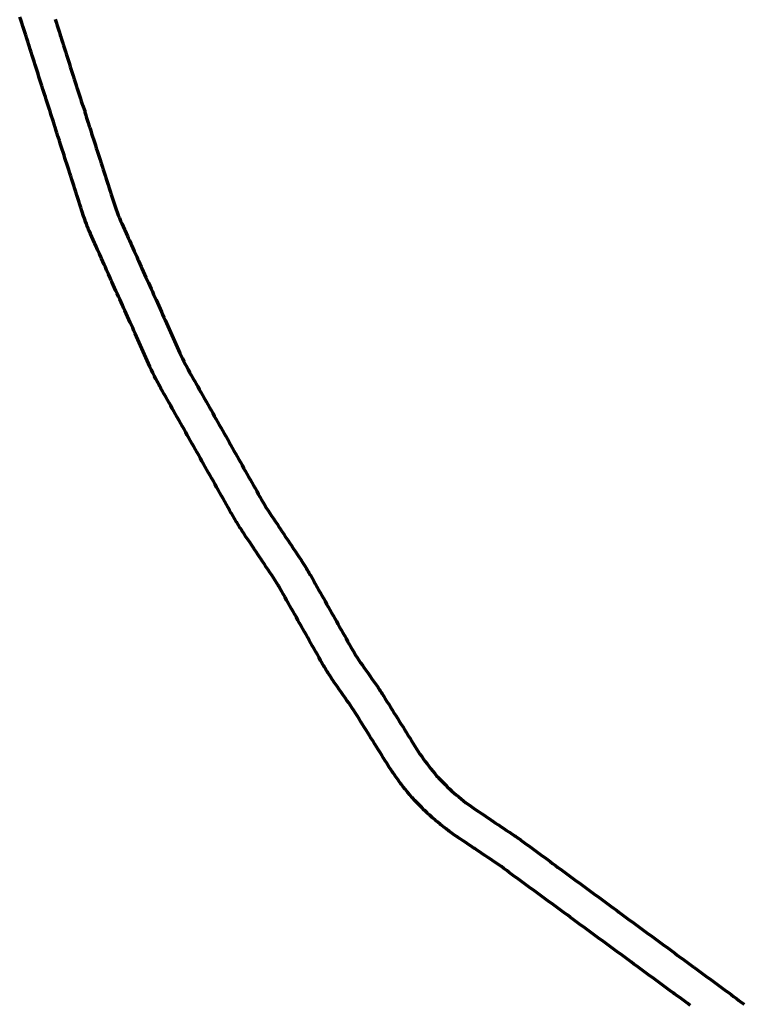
# Model space of a CAD drawing. Header units: metres. Extents: x 98902 to 136161, y 449037 to 499677.
# Tile 38 of 200: x 112054 to 113377, y 474357 to 476155. Entities that reach past the tile are written whole.
import ezdxf

# ---------------------------------------------------------------- set-up
doc = ezdxf.new("R2010")
doc.units = ezdxf.units.M
doc.layers.add('B-WE-OG-INFO_EIS VOORZORGSMAATREGEL-GV', color=7, linetype='Continuous', lineweight=70, true_color=0xfa194b)

msp = doc.modelspace()

# ---------------------------------------------------------------- linework, layer by layer
at = {"layer": 'B-WE-OG-INFO_EIS VOORZORGSMAATREGEL-GV', "flags": 128}
for points in [[(113278.2, 474354.8), (113273.4, 474358.4), (113268.6, 474362), (113268.6, 474362), (113263.7, 474365.5), (113263.7, 474365.5), (113263.7, 474365.5), (113258.9, 474369.1), (113254, 474372.6), (113249.2, 474376.2), (113248, 474377.1), (113243.2, 474380.6), (113243.2, 474380.6), (113238.3, 474384.2), (113233.5, 474387.8), (113228.6, 474391.3), (113223.8, 474394.9), (113223.8, 474394.9), (113219, 474398.4), (113218.9, 474398.4), (113214.1, 474402), (113214.1, 474402), (113214.1, 474402), (113209.3, 474405.6), (113204.4, 474409.1), (113199.6, 474412.7), (113199.6, 474412.7), (113194.8, 474416.2), (113194.8, 474416.2), (113189.9, 474419.8), (113189.9, 474419.8), (113185.1, 474423.3), (113185.1, 474423.4), (113180.2, 474426.9), (113175.4, 474430.5), (113170.6, 474434), (113165.7, 474437.6), (113160.9, 474441.1), (113156, 474444.7), (113156, 474444.7), (113151.2, 474448.3), (113151.2, 474448.3), (113146.4, 474451.8), (113141.5, 474455.4), (113136.7, 474458.9), (113131.8, 474462.5), (113127, 474466.1), (113127, 474466.1), (113127, 474466.1), (113122.2, 474469.6), (113122.2, 474469.6), (113117.3, 474473.2), (113117.3, 474473.2), (113112.5, 474476.7), (113107.6, 474480.3), (113107.6, 474480.3), (113102.8, 474483.8), (113102.8, 474483.8), (113098, 474487.4), (113098, 474487.4), (113093.1, 474491), (113088.3, 474494.5), (113083.4, 474498.1), (113078.6, 474501.6), (113073.8, 474505.2), (113068.9, 474508.8), (113068.9, 474508.8), (113064.1, 474512.3), (113059.2, 474515.9), (113054.4, 474519.4), (113049.6, 474523), (113044.7, 474526.6), (113039.9, 474530.1), (113039.9, 474530.1), (113035, 474533.7), (113035, 474533.7), (113035, 474533.7), (113030.2, 474537.2), (113030.2, 474537.2), (113025.4, 474540.8), (113025.4, 474540.8), (113020.5, 474544.3), (113015.7, 474547.9), (113010.8, 474551.5), (113010.8, 474551.5), (113006, 474555), (113006, 474555), (113006, 474555), (113001.2, 474558.6), (113001.2, 474558.6), (112996.3, 474562.1), (112991.5, 474565.7), (112986.6, 474569.3), (112981.8, 474572.8), (112981.8, 474572.8), (112977, 474576.4), (112976.9, 474576.4), (112972.1, 474579.9), (112967.3, 474583.5), (112962.4, 474587.1), (112957.6, 474590.6), (112952.7, 474594.2), (112952.7, 474594.2), (112952.7, 474594.2), (112947.9, 474597.7), (112947.9, 474597.7), (112943.1, 474601.3), (112943.1, 474601.3), (112943.1, 474601.3), (112938.2, 474604.9), (112938.1, 474604.9), (112938, 474605), (112933.4, 474608.4), (112929, 474611.6), (112924.5, 474614.7), (112919.7, 474617.9), (112919.7, 474617.9), (112914.7, 474621.2), (112909.7, 474624.6), (112904.7, 474627.9), (112904.7, 474627.9), (112899.7, 474631.2), (112894.7, 474634.6), (112889.7, 474637.9), (112889.7, 474637.9), (112884.8, 474641.2), (112884.7, 474641.3), (112884.7, 474641.3), (112883.4, 474642.1), (112883.4, 474642.1), (112883.4, 474642.2), (112878.4, 474645.5), (112873.4, 474648.9), (112868.4, 474652.2), (112863.4, 474655.6), (112863.4, 474655.6), (112858.4, 474659), (112853.4, 474662.3), (112853.2, 474662.5), (112853, 474662.6), (112848.1, 474666), (112848.1, 474666), (112848.1, 474666), (112843.1, 474669.5), (112843, 474669.6), (112842.8, 474669.7), (112837.9, 474673.2), (112837.6, 474673.5), (112837.2, 474673.8), (112832.4, 474677.4), (112827.6, 474681.1), (112827.5, 474681.2), (112827.3, 474681.3), (112822.6, 474685), (112822.2, 474685.4), (112821.8, 474685.6), (112817.2, 474689.5), (112812.6, 474693.3), (112812.5, 474693.4), (112812.4, 474693.5), (112807.8, 474697.4), (112807.5, 474697.8), (112807, 474698.1), (112802.6, 474702.2), (112798.1, 474706.2), (112797.8, 474706.7), (112797.3, 474707), (112793, 474711.3), (112792.8, 474711.5), (112792.5, 474711.7), (112788.3, 474716.1), (112784.1, 474720.4), (112784.1, 474720.4), (112780, 474724.7), (112780, 474724.7), (112775.8, 474729), (112775.8, 474729), (112775.7, 474729.1), (112771.6, 474733.4), (112771.1, 474734.1), (112770.3, 474734.7), (112766.4, 474739.3), (112766.4, 474739.3), (112762.5, 474743.9), (112762.4, 474744.1), (112762.1, 474744.3), (112758.3, 474749), (112758.1, 474749.3), (112757.9, 474749.5), (112754.2, 474754.2), (112750.4, 474759), (112750.3, 474759.2), (112750.1, 474759.4), (112746.5, 474764.2), (112746.3, 474764.6), (112746, 474764.9), (112742.5, 474769.8), (112742.5, 474769.8), (112739, 474774.7), (112738.9, 474774.9), (112738.7, 474775.1), (112735.3, 474780), (112735.1, 474780.4), (112734.9, 474780.7), (112731.6, 474785.7), (112728.3, 474790.8), (112728.2, 474791), (112728, 474791.2), (112724.8, 474796.3), (112724.8, 474796.3), (112724.8, 474796.4), (112721.6, 474801.5), (112718.4, 474806.6), (112715.2, 474811.7), (112712, 474816.8), (112708.8, 474821.9), (112705.6, 474827), (112702.4, 474832.1), (112699.3, 474837.2), (112696.1, 474842.3), (112692.9, 474847.5), (112689.7, 474852.6), (112686.5, 474857.7), (112683.3, 474862.8), (112680.1, 474867.9), (112676.9, 474873), (112673.8, 474878.1), (112673.7, 474878.1), (112670.6, 474883.2), (112670.6, 474883.2), (112667.4, 474888.3), (112667.4, 474888.3), (112664.3, 474893.2), (112661.3, 474897.9), (112658.2, 474902.6), (112655, 474907.2), (112651.6, 474911.9), (112648.2, 474916.8), (112644.7, 474921.7), (112644.7, 474921.7), (112641.2, 474926.7), (112641.2, 474926.7), (112637.7, 474931.6), (112637.7, 474931.6), (112634.3, 474936.5), (112630.8, 474941.4), (112630.7, 474941.5), (112630.6, 474941.6), (112627.2, 474946.6), (112627.1, 474946.8), (112627, 474946.9), (112623.6, 474951.9), (112623.5, 474952.1), (112623.4, 474952.2), (112620.1, 474957.3), (112620, 474957.5), (112619.8, 474957.7), (112616.6, 474962.7), (112616.5, 474963), (112616.3, 474963.2), (112613.2, 474968.3), (112613.1, 474968.5), (112613, 474968.7), (112609.9, 474973.9), (112609.8, 474974), (112609.7, 474974.2), (112606.7, 474979.4), (112606.7, 474979.5), (112606.6, 474979.6), (112603.6, 474984.9), (112600.7, 474990.1), (112597.7, 474995.4), (112597.7, 474995.4), (112594.8, 475000.6), (112591.8, 475005.9), (112591.8, 475005.9), (112588.9, 475011.1), (112588.8, 475011.1), (112585.9, 475016.3), (112585.9, 475016.4), (112582.9, 475021.6), (112580, 475026.8), (112577, 475032.1), (112574.1, 475037.3), (112574.1, 475037.3), (112571.1, 475042.6), (112571.1, 475042.6), (112568.2, 475047.8), (112565.2, 475053.1), (112562.2, 475058.3), (112559.3, 475063.6), (112556.3, 475068.8), (112553.4, 475074.1), (112550.4, 475079.3), (112547.5, 475084.6), (112547.5, 475084.6), (112544.5, 475089.8), (112541.6, 475095), (112538.6, 475100.3), (112535.7, 475105.5), (112535.7, 475105.5), (112532.8, 475110.6), (112529.9, 475115.7), (112527.1, 475120.2), (112527.1, 475120.2), (112526.5, 475121.3), (112523.7, 475125.8), (112520.7, 475130.7), (112517.6, 475135.5), (112514.4, 475140.4), (112511.1, 475145.3), (112507.7, 475150.4), (112504.3, 475155.4), (112501, 475160.5), (112497.6, 475165.5), (112494.3, 475170.5), (112494.3, 475170.5), (112492.6, 475173.1), (112492.6, 475173.1), (112489.2, 475178.1), (112485.9, 475183.1), (112485.9, 475183.1), (112482.5, 475188.2), (112480.8, 475190.7), (112480.8, 475190.7), (112477.5, 475195.7), (112477.5, 475195.7), (112474.1, 475200.8), (112474.1, 475200.8), (112470.7, 475205.8), (112470.7, 475205.8), (112467.4, 475210.8), (112467.4, 475210.8), (112464, 475215.9), (112464, 475215.9), (112464, 475216), (112460.6, 475221), (112460.6, 475221.1), (112460.5, 475221.2), (112457.2, 475226.2), (112457.1, 475226.4), (112457, 475226.6), (112453.8, 475231.7), (112453.7, 475231.9), (112453.5, 475232), (112450.4, 475237.2), (112450.3, 475237.3), (112450.2, 475237.5), (112447.1, 475242.7), (112447, 475242.8), (112446.9, 475243), (112443.8, 475248.2), (112443.8, 475248.3), (112443.7, 475248.5), (112440.7, 475253.7), (112440.7, 475253.8), (112440.6, 475253.9), (112437.6, 475259.1), (112437.6, 475259.1), (112434.6, 475264.4), (112431.7, 475269.7), (112428.7, 475275), (112425.7, 475280.3), (112422.8, 475285.5), (112422.8, 475285.5), (112419.8, 475290.8), (112416.8, 475296.1), (112413.8, 475301.4), (112410.9, 475306.6), (112410.9, 475306.6), (112407.9, 475311.9), (112407.9, 475311.9), (112404.9, 475317.2), (112401.9, 475322.5), (112399, 475327.7), (112396, 475333), (112393, 475338.3), (112390.1, 475343.6), (112387.1, 475348.8), (112384.1, 475354.1), (112381.1, 475359.4), (112381.1, 475359.4), (112378.2, 475364.7), (112378.2, 475364.7), (112375.2, 475369.9), (112372.2, 475375.2), (112369.2, 475380.5), (112366.3, 475385.8), (112366.3, 475385.8), (112363.3, 475391.1), (112360.3, 475396.3), (112357.4, 475401.6), (112354.4, 475406.9), (112351.4, 475412.2), (112351.4, 475412.2), (112348.4, 475417.4), (112348.4, 475417.4), (112345.5, 475422.7), (112342.5, 475428), (112342.5, 475428), (112341.8, 475429.3), (112341.8, 475429.3), (112338.8, 475434.5), (112335.9, 475439.7), (112332.9, 475445), (112330, 475450.2), (112330, 475450.2), (112327, 475455.4), (112324.1, 475460.6), (112324.1, 475460.6), (112321.1, 475465.9), (112318.2, 475471.1), (112315.3, 475476.3), (112312.3, 475481.5), (112312.3, 475481.7), (112312.2, 475481.7), (112309.3, 475487), (112309.3, 475487.1), (112309.2, 475487.2), (112306.3, 475492.5), (112306.3, 475492.7), (112306.1, 475492.8), (112303.4, 475498.1), (112303.3, 475498.4), (112303.1, 475498.6), (112300.4, 475504), (112300.4, 475504.1), (112300.2, 475504.3), (112297.6, 475509.7), (112297.6, 475509.8), (112297.5, 475510), (112294.9, 475515.4), (112294.8, 475515.6), (112294.7, 475515.7), (112292.2, 475521.2), (112292.2, 475521.3), (112292.1, 475521.4), (112289.7, 475526.9), (112289.7, 475526.9), (112289.6, 475526.9), (112287.2, 475532.4), (112284.7, 475537.9), (112282.3, 475543.3), (112279.8, 475548.8), (112277.4, 475554.3), (112274.9, 475559.8), (112272.5, 475565.2), (112270, 475570.7), (112267.6, 475576.2), (112265.1, 475581.7), (112262.8, 475586.8), (112260.6, 475591.9), (112260.6, 475591.9), (112258.3, 475597), (112256, 475602.1), (112253.5, 475607.6), (112251.1, 475613), (112248.6, 475618.5), (112246.3, 475623.6), (112244, 475628.7), (112244, 475628.7), (112241.8, 475633.8), (112241.8, 475633.8), (112239.5, 475639), (112237, 475644.4), (112234.7, 475649.5), (112232.4, 475654.6), (112232.4, 475654.6), (112230.1, 475659.7), (112230.1, 475659.8), (112227.7, 475665.2), (112225.2, 475670.7), (112222.8, 475676.2), (112222.8, 475676.2), (112221.6, 475678.9), (112219.1, 475684.4), (112216.7, 475689.9), (112215.4, 475692.6), (112213.1, 475697.7), (112210.9, 475702.8), (112208.6, 475707.9), (112208.6, 475707.9), (112206.1, 475713.4), (112206.1, 475713.4), (112203.7, 475718.9), (112202.4, 475721.6), (112202.4, 475721.6), (112200, 475727.1), (112197.7, 475732.2), (112197.7, 475732.2), (112196.5, 475734.9), (112196.5, 475734.9), (112194, 475740.4), (112194, 475740.4), (112191.6, 475745.9), (112191, 475747.2), (112188.5, 475752.7), (112186, 475758.2), (112186, 475758.3), (112185.9, 475758.4), (112183.5, 475763.9), (112183.5, 475764.1), (112183.4, 475764.2), (112181.1, 475769.7), (112181, 475769.9), (112180.9, 475770.1), (112178.6, 475775.7), (112178.6, 475776), (112178.4, 475776.2), (112176.3, 475781.8), (112176.2, 475782), (112176.1, 475782.1), (112174, 475787.7), (112174, 475788), (112173.9, 475788.1), (112171.9, 475793.8), (112171.8, 475794.1), (112171.7, 475794.3), (112169.8, 475800), (112169.8, 475800.1), (112169.7, 475800.2), (112167.8, 475805.9), (112167.8, 475806), (112167.8, 475806.1), (112165.9, 475811.8), (112164.1, 475817.6), (112162.3, 475823.3), (112162.3, 475823.3), (112160.5, 475829), (112160.5, 475829), (112158.6, 475834.7), (112156.8, 475840.4), (112155, 475846.1), (112153.2, 475851.8), (112153.2, 475851.8), (112151.3, 475857.6), (112151.3, 475857.6), (112149.5, 475863.3), (112147.7, 475869), (112145.9, 475874.7), (112144, 475880.4), (112144, 475880.4), (112142.2, 475886.1), (112140.5, 475891.5), (112140.5, 475891.5), (112138.8, 475896.8), (112137.1, 475902.1), (112135.4, 475907.5), (112135.4, 475907.5), (112133.7, 475912.8), (112132, 475918.1), (112130.3, 475923.5), (112128.6, 475928.8), (112126.9, 475934.1), (112125.2, 475939.4), (112124.2, 475942.3), (112122.4, 475948), (112120.6, 475953.7), (112118.9, 475959.1), (112118.9, 475959.1), (112118.8, 475959.4), (112118.7, 475959.6), (112117.8, 475962.5), (112117.8, 475962.5), (112116, 475968.2), (112114.2, 475973.5), (112114.2, 475973.6), (112114.2, 475974.1), (112113.9, 475974.6), (112113.8, 475975.9), (112113.2, 475976.9), (112111.5, 475982.2), (112109.8, 475987.5), (112108.1, 475992.9), (112106.4, 475998.2), (112104.7, 476003.5), (112104.7, 476003.5), (112103, 476008.9), (112101.3, 476014.2), (112101.3, 476014.2), (112100.3, 476017), (112100.3, 476017), (112098.6, 476022.4), (112098.6, 476022.4), (112096.8, 476028.1), (112095, 476033.8), (112093.2, 476039.5), (112093.2, 476039.5), (112091.3, 476045.2), (112089.6, 476050.5), (112087.9, 476055.9), (112087.9, 476055.9), (112086.2, 476061.2), (112084.4, 476066.9), (112084.4, 476066.9), (112082.6, 476072.6), (112080.8, 476078.3), (112080.8, 476078.3), (112078.9, 476084), (112078.9, 476084), (112077.1, 476089.7), (112075.3, 476095.4), (112073.5, 476101.2), (112073.5, 476101.2), (112071.6, 476106.9), (112071.6, 476106.9), (112071.6, 476107.1), (112071.5, 476107.3), (112071, 476108.7), (112071, 476108.7), (112071, 476108.7), (112071, 476108.7), (112071, 476108.9), (112071, 476108.9), (112070.9, 476109.1), (112069.1, 476114.9), (112067.2, 476120.6), (112065.4, 476126.3), (112063.6, 476132), (112061.8, 476137.6), (112060, 476143.1), (112058.1, 476148.8), (112058.1, 476148.8), (112056.3, 476154.4), (112056.3, 476154.4), (112054.5, 476159.7)], [(112118.9, 476156), (112120.7, 476150.3), (112122.6, 476144.5), (112122.6, 476144.5), (112124.4, 476138.8), (112124.4, 476138.8), (112126.2, 476133.1), (112128, 476127.4), (112128.1, 476127.2), (112128.2, 476127), (112128.6, 476125.6), (112128.6, 476125.6), (112128.7, 476125.3), (112128.8, 476125.1), (112130.6, 476119.4), (112130.6, 476119.4), (112132.4, 476113.7), (112134.3, 476108), (112136.1, 476102.3), (112137.9, 476096.6), (112139.7, 476090.9), (112141.6, 476085.2), (112141.6, 476085.2), (112143.4, 476079.5), (112145.1, 476074.1), (112145.1, 476074.1), (112146.8, 476068.8), (112148.5, 476063.5), (112150.3, 476057.8), (112150.3, 476057.8), (112152.1, 476052.1), (112152.1, 476052.1), (112154, 476046.3), (112155.8, 476040.6), (112155.8, 476040.6), (112157.5, 476035.3), (112158.4, 476032.5), (112160.1, 476027.1), (112160.1, 476027.1), (112161.8, 476021.8), (112161.8, 476021.8), (112163.5, 476016.5), (112165.2, 476011.1), (112166.9, 476005.8), (112168.6, 476000.5), (112168.7, 476000.1), (112169.3, 475999.5), (112173.3, 475988.5), (112173.2, 475986.1), (112174.9, 475980.8), (112175.8, 475977.9), (112175.8, 475977.9), (112175.9, 475977.6), (112176, 475977.3), (112177.7, 475972), (112179.6, 475966.3), (112181.4, 475960.6), (112181.4, 475960.6), (112182.3, 475957.7), (112184, 475952.4), (112185.7, 475947.1), (112185.7, 475947.1), (112187.4, 475941.7), (112189.1, 475936.4), (112190.8, 475931.1), (112190.8, 475931.1), (112192.5, 475925.7), (112194.2, 475920.4), (112195.9, 475915.1), (112197.6, 475909.7), (112199.4, 475904.4), (112201.2, 475898.7), (112201.2, 475898.7), (112203, 475893), (112204.8, 475887.3), (112206.7, 475881.5), (112208.5, 475875.8), (112208.5, 475875.8), (112210.3, 475870.1), (112210.3, 475870.1), (112212.1, 475864.4), (112212.1, 475864.4), (112214, 475858.7), (112215.8, 475853), (112217.6, 475847.3), (112217.6, 475847.3), (112219.4, 475841.5), (112219.4, 475841.5), (112221.3, 475835.8), (112223.1, 475830.1), (112224.9, 475824.5), (112226.7, 475819), (112228.5, 475813.7), (112230.3, 475808.5), (112232.3, 475803.3), (112234.3, 475798.1), (112236.4, 475793), (112238.6, 475787.8), (112240.9, 475782.5), (112243.3, 475777.2), (112243.3, 475777.2), (112245.7, 475771.8), (112245.7, 475771.8), (112246.3, 475770.4), (112248.8, 475764.9), (112248.8, 475764.9), (112251.2, 475759.5), (112252.5, 475756.7), (112252.5, 475756.7), (112254.7, 475751.6), (112254.7, 475751.6), (112257.2, 475746.1), (112257.2, 475746.1), (112258.4, 475743.4), (112258.4, 475743.4), (112260.9, 475737.9), (112263.3, 475732.4), (112263.3, 475732.4), (112265.6, 475727.3), (112267.9, 475722.2), (112270.2, 475717.1), (112271.4, 475714.4), (112271.4, 475714.4), (112273.9, 475708.9), (112276.3, 475703.4), (112277.5, 475700.7), (112277.5, 475700.7), (112280, 475695.2), (112282.4, 475689.8), (112284.9, 475684.3), (112287.2, 475679.2), (112287.2, 475679.2), (112289.5, 475674.1), (112291.8, 475669), (112294.2, 475663.5), (112296.5, 475658.4), (112296.5, 475658.4), (112298.8, 475653.3), (112301.1, 475648.2), (112303.4, 475643), (112305.8, 475637.6), (112308.3, 475632.1), (112310.7, 475626.6), (112313, 475621.5), (112313, 475621.5), (112315.3, 475616.4), (112315.3, 475616.4), (112317.6, 475611.3), (112319.9, 475606.2), (112322.3, 475600.7), (112324.8, 475595.2), (112327.2, 475589.8), (112329.7, 475584.3), (112332.1, 475578.8), (112334.6, 475573.3), (112337, 475567.9), (112339.5, 475562.4), (112342, 475556.9), (112344.4, 475551.5), (112344.4, 475551.4), (112346.8, 475546.1), (112349.1, 475541), (112351.6, 475535.9), (112354.1, 475530.8), (112356.6, 475525.9), (112359.2, 475520.9), (112361.8, 475516), (112364.6, 475510.9), (112367.5, 475505.8), (112370.5, 475500.5), (112373.4, 475495.3), (112376.4, 475490.1), (112376.4, 475490.1), (112379.3, 475484.9), (112379.3, 475484.9), (112382.2, 475479.6), (112385.2, 475474.4), (112388.1, 475469.2), (112391.1, 475464), (112394, 475458.7), (112394, 475458.7), (112394.8, 475457.4), (112394.8, 475457.4), (112397.7, 475452.2), (112400.7, 475446.9), (112403.7, 475441.6), (112403.7, 475441.6), (112406.7, 475436.3), (112409.6, 475431.1), (112412.6, 475425.8), (112415.6, 475420.5), (112418.5, 475415.2), (112421.5, 475410), (112424.5, 475404.7), (112427.5, 475399.4), (112430.4, 475394.1), (112433.4, 475388.8), (112433.4, 475388.8), (112436.4, 475383.6), (112439.4, 475378.3), (112442.3, 475373), (112445.3, 475367.7), (112448.3, 475362.5), (112448.3, 475362.5), (112451.2, 475357.2), (112454.2, 475351.9), (112457.2, 475346.6), (112460.2, 475341.4), (112463.1, 475336.1), (112463.1, 475336.1), (112466.1, 475330.8), (112469.1, 475325.5), (112472.1, 475320.3), (112475, 475315), (112475, 475315), (112478, 475309.7), (112481, 475304.4), (112483.9, 475299.2), (112486.9, 475293.9), (112489.9, 475288.6), (112489.9, 475288.6), (112492.8, 475283.5), (112495.7, 475278.3), (112498.6, 475273.4), (112501.5, 475268.5), (112504.5, 475263.7), (112507.6, 475258.9), (112510.7, 475254), (112514, 475249.1), (112514, 475249.1), (112517.3, 475244.1), (112517.3, 475244.1), (112520.7, 475239.1), (112520.7, 475239.1), (112524, 475234.1), (112527.4, 475229), (112527.4, 475229), (112530.7, 475224), (112530.7, 475224), (112532.4, 475221.5), (112535.8, 475216.4), (112535.8, 475216.4), (112539.1, 475211.4), (112539.1, 475211.4), (112542.5, 475206.3), (112542.5, 475206.3), (112544.2, 475203.8), (112544.2, 475203.8), (112547.5, 475198.8), (112550.9, 475193.8), (112550.9, 475193.7), (112554.3, 475188.7), (112557.6, 475183.7), (112561, 475178.6), (112564.3, 475173.6), (112564.4, 475173.5), (112564.4, 475173.4), (112567.8, 475168.4), (112567.8, 475168.3), (112567.9, 475168.1), (112571.2, 475163.1), (112571.3, 475162.9), (112571.4, 475162.8), (112574.6, 475157.6), (112574.7, 475157.5), (112574.8, 475157.4), (112577.7, 475152.6), (112577.8, 475152.3), (112578, 475152.2), (112578.7, 475150.9), (112578.7, 475150.9), (112578.8, 475150.9), (112581.6, 475146), (112581.7, 475145.8), (112581.8, 475145.7), (112584.8, 475140.5), (112584.9, 475140.4), (112584.9, 475140.3), (112587.9, 475135.1), (112587.9, 475135), (112587.9, 475135), (112590.9, 475129.7), (112593.8, 475124.5), (112596.8, 475119.2), (112596.8, 475119.2), (112599.7, 475114), (112599.7, 475114), (112602.7, 475108.8), (112605.7, 475103.5), (112605.7, 475103.5), (112608.6, 475098.3), (112611.6, 475093), (112611.6, 475093), (112614.5, 475087.8), (112614.5, 475087.8), (112617.5, 475082.5), (112620.4, 475077.3), (112623.4, 475072), (112623.4, 475072), (112626.3, 475066.8), (112629.3, 475061.5), (112632.3, 475056.3), (112635.2, 475051), (112638.2, 475045.8), (112641.1, 475040.6), (112641.1, 475040.5), (112644.1, 475035.3), (112647, 475030.1), (112647, 475030.1), (112650, 475024.8), (112652.9, 475019.6), (112652.9, 475019.6), (112655.9, 475014.3), (112658.8, 475009.2), (112661.6, 475004.2), (112664.5, 474999.4), (112667.4, 474994.6), (112670.4, 474990), (112673.4, 474985.3), (112676.6, 474980.6), (112679.8, 474975.9), (112683.2, 474971.2), (112686.7, 474966.3), (112686.7, 474966.3), (112686.7, 474966.3), (112690.2, 474961.4), (112690.2, 474961.3), (112693.7, 474956.4), (112697.1, 474951.5), (112697.1, 474951.5), (112700.6, 474946.6), (112700.6, 474946.6), (112700.7, 474946.5), (112704.1, 474941.6), (112704.2, 474941.5), (112704.3, 474941.4), (112707.7, 474936.4), (112707.8, 474936.2), (112708, 474936), (112711.3, 474931), (112711.4, 474930.8), (112711.6, 474930.6), (112714.9, 474925.5), (112714.9, 474925.4), (112715, 474925.3), (112718.2, 474920.2), (112718.3, 474920.1), (112718.3, 474920.1), (112721.5, 474915), (112724.7, 474909.9), (112727.8, 474904.8), (112731, 474899.7), (112734.2, 474894.5), (112737.4, 474889.4), (112740.6, 474884.3), (112743.8, 474879.2), (112747, 474874.1), (112750.2, 474869), (112753.3, 474863.9), (112756.5, 474858.8), (112759.7, 474853.7), (112762.9, 474848.6), (112766.1, 474843.5), (112769.3, 474838.3), (112772.5, 474833.2), (112775.6, 474828.2), (112778.7, 474823.3), (112781.8, 474818.5), (112781.8, 474818.5), (112784.9, 474813.8), (112788, 474809.4), (112791.3, 474804.6), (112794.6, 474800.1), (112797.8, 474795.8), (112801.4, 474791.3), (112804.9, 474786.8), (112808.3, 474782.6), (112812, 474778.3), (112815.3, 474774.4), (112818.9, 474770.8), (112818.9, 474770.7), (112823, 474766.5), (112823.1, 474766.5), (112827.2, 474762.1), (112831.4, 474757.8), (112831.4, 474757.8), (112835.4, 474753.7), (112839, 474750.1), (112843, 474746.4), (112847.1, 474742.7), (112851.2, 474739.3), (112855.7, 474735.5), (112860, 474731.9), (112864.2, 474728.6), (112868.8, 474725.1), (112873.2, 474721.7), (112877.6, 474718.6), (112882.4, 474715.3), (112882.4, 474715.3), (112887.1, 474712), (112891.9, 474708.7), (112896.9, 474705.4), (112896.9, 474705.4), (112901.9, 474702), (112901.9, 474702), (112906.9, 474698.6), (112911.9, 474695.3), (112916.8, 474692), (112916.8, 474692), (112918.1, 474691.1), (112918.1, 474691.1), (112923, 474687.8), (112923, 474687.8), (112928, 474684.5), (112933, 474681.2), (112938, 474677.8), (112943, 474674.5), (112948, 474671.2), (112948, 474671.2), (112953, 474667.9), (112953, 474667.9), (112958, 474664.5), (112958.2, 474664.3), (112958.5, 474664.2), (112963.4, 474660.8), (112963.6, 474660.6), (112963.9, 474660.5), (112968.7, 474657), (112968.9, 474656.8), (112969.2, 474656.6), (112973.9, 474653.1), (112978.6, 474649.6), (112978.6, 474649.6), (112983.5, 474646.1), (112983.5, 474646.1), (112988.3, 474642.5), (112993.1, 474639), (112998, 474635.4), (113002.8, 474631.8), (113007.6, 474628.3), (113007.7, 474628.3), (113012.5, 474624.7), (113012.5, 474624.7), (113012.5, 474624.7), (113017.3, 474621.2), (113017.3, 474621.2), (113022.2, 474617.6), (113027, 474614), (113027, 474614), (113031.9, 474610.5), (113031.9, 474610.5), (113036.7, 474606.9), (113036.7, 474606.9), (113036.7, 474606.9), (113041.5, 474603.4), (113041.5, 474603.4), (113046.4, 474599.8), (113046.4, 474599.8), (113051.2, 474596.2), (113056.1, 474592.7), (113060.9, 474589.1), (113060.9, 474589.1), (113065.7, 474585.6), (113065.7, 474585.6), (113070.6, 474582), (113070.6, 474582), (113075.4, 474578.5), (113080.3, 474574.9), (113085.1, 474571.3), (113089.9, 474567.8), (113094.8, 474564.2), (113099.6, 474560.7), (113104.5, 474557.1), (113104.5, 474557.1), (113109.3, 474553.5), (113109.3, 474553.5), (113114.1, 474550), (113119, 474546.4), (113123.8, 474542.9), (113123.8, 474542.9), (113128.7, 474539.3), (113133.5, 474535.7), (113133.5, 474535.7), (113138.3, 474532.2), (113138.3, 474532.2), (113143.2, 474528.6), (113143.2, 474528.6), (113148, 474525.1), (113152.9, 474521.5), (113152.9, 474521.5), (113157.7, 474518), (113157.7, 474517.9), (113162.5, 474514.4), (113162.5, 474514.4), (113167.4, 474510.8), (113172.2, 474507.3), (113177.1, 474503.7), (113181.9, 474500.2), (113181.9, 474500.2), (113186.7, 474496.6), (113186.7, 474496.6), (113191.6, 474493), (113191.6, 474493), (113196.4, 474489.5), (113196.4, 474489.5), (113201.3, 474485.9), (113201.3, 474485.9), (113206.1, 474482.4), (113210.9, 474478.8), (113215.8, 474475.2), (113215.8, 474475.2), (113220.6, 474471.7), (113225.5, 474468.1), (113225.5, 474468.1), (113230.3, 474464.6), (113230.3, 474464.6), (113235.1, 474461), (113235.1, 474461), (113240, 474457.5), (113244.8, 474453.9), (113249.7, 474450.3), (113249.7, 474450.3), (113254.5, 474446.8), (113259.3, 474443.2), (113264.2, 474439.7), (113269, 474436.1), (113273.9, 474432.5), (113273.9, 474432.5), (113278.7, 474429), (113278.7, 474429), (113283.5, 474425.4), (113284.7, 474424.5), (113289.6, 474421), (113294.4, 474417.4), (113294.4, 474417.4), (113299.3, 474413.9), (113299.3, 474413.9), (113304.1, 474410.3), (113308.9, 474406.7), (113313.8, 474403.2), (113318.6, 474399.6), (113323.5, 474396.1), (113328.3, 474392.5), (113333.1, 474388.9), (113333.1, 474388.9), (113338, 474385.4), (113338, 474385.4), (113342.8, 474381.8), (113347.7, 474378.3), (113352.5, 474374.7), (113357.3, 474371.2), (113357.3, 474371.2), (113362.2, 474367.6), (113362.2, 474367.6), (113367, 474364), (113371.9, 474360.5), (113376.7, 474356.9)]]:
    msp.add_lwpolyline(points, dxfattribs=at)

doc.saveas('drawing.dxf')
